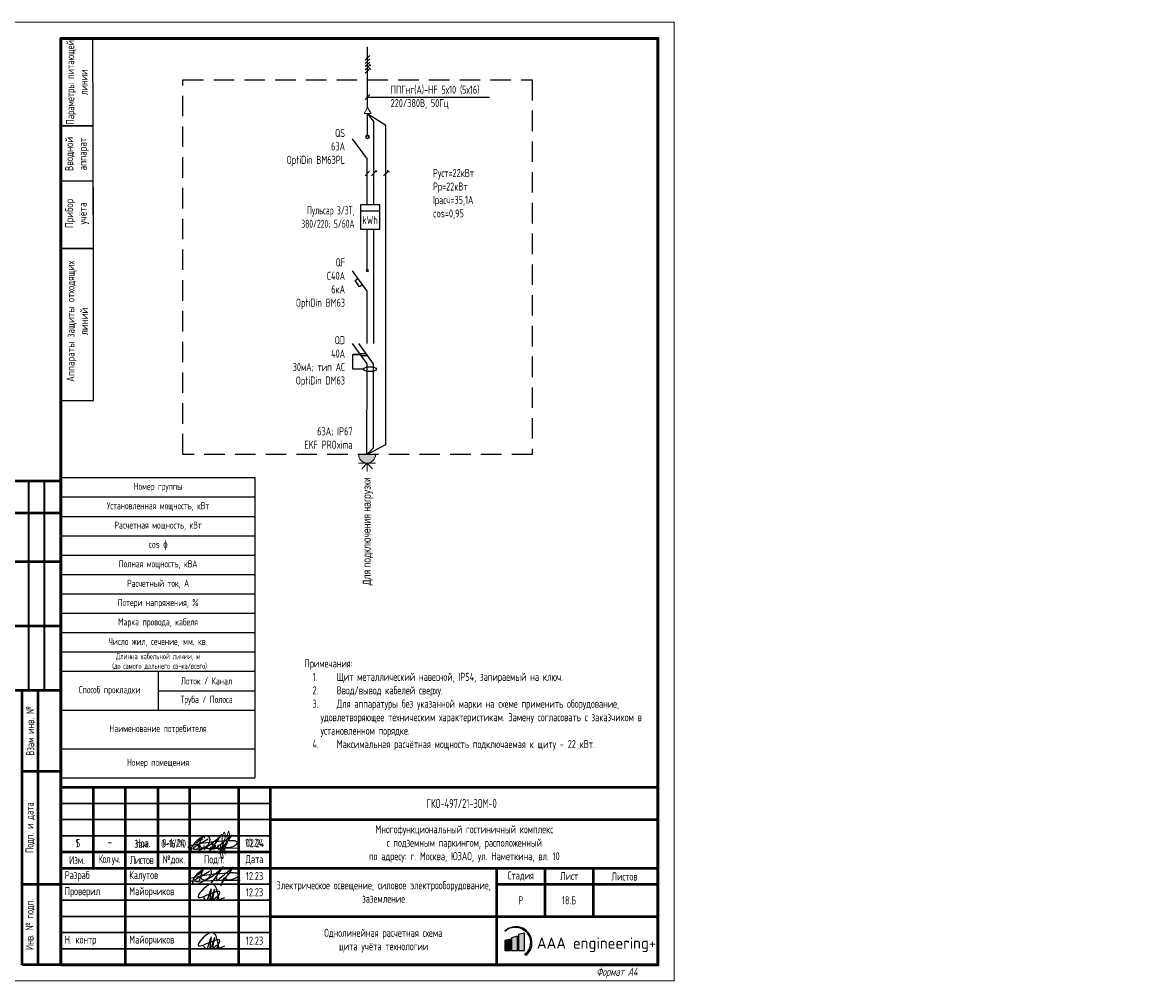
# Model space of a CAD drawing. Header units: millimetres. Extents: x -101899 to 582947, y -77476 to 345289.
# Tile 85 of 100: x 270945 to 305502, y -44328 to -14544. Entities that reach past the tile are written whole.
import ezdxf
from ezdxf import colors
from ezdxf.entities.mleader import LeaderData, LeaderLine
from ezdxf.math import Vec2, Vec3

# ---------------------------------------------------------------- set-up
doc = ezdxf.new("R2010")
doc.units = ezdxf.units.MM
doc.linetypes.add('штриховая2', pattern=[9.525, 6.35, -3.175])
for name, color, linetype, lineweight in [('$_ЭОМ_Текст', 7, 'Continuous', 9), ('_ЭОМ_Текст', 7, 'Continuous', 20), ('ДЕВИ', 7, 'Continuous', 0), ('текст', 7, 'Continuous', 20), ('ФОРМАТ', 7, 'Continuous', 18), ('ЭО', 1, 'Continuous', 20)]:
    doc.layers.add(name, color=color, linetype=linetype, lineweight=lineweight)
doc.layers.add('A-____-NOTE-TEXT', color=5, linetype='Continuous', lineweight=5, true_color=0x0000ff)
doc.layers.add('pecat', color=7, linetype='Continuous')
doc.styles.add('$_Electrical_gost', font='cs_gost2304.shx', dxfattribs={"width": 0.8})
doc.styles.add('1-125', font='Fokad_u.shx', dxfattribs={"width": 0.8, "height": 250})
doc.styles.add('Electrical_gost', font='cs_gost2304.shx', dxfattribs={"height": 250})
doc.styles.add('ДЕВИ', font='CS_Gost2304.shx', dxfattribs={"width": 0.8})
doc.styles.add('ЕСКД', font='cs_gost2304.shx', dxfattribs={"oblique": 15, "height": 2.5})
doc.styles.add('ЭН', font='GOST_Common.ttf')

# ---------------------------------------------------------------- blocks, each defined once
blk = doc.blocks.new('А.Майорчиков')
at = {"layer": 'pecat', "color": 0, "linetype": 'ByBlock', "lineweight": -2}
for points in [[(9.15, 0.19), (6.53, 5.2), (2.48, 0.9), (9.34, 2.54), (8.41, 0.28), (10.98, 0.93)], [(4.13, 0.87), (4.88, 0.03), (6.46, 3.37), (6.66, 3.84)], [(7.72, 3.61), (6.35, 0.21), (6.57, 3.01), (6.66, 3.84)], [(7.72, 3.61), (7.56, 0.35), (8.6, 1.07), (9.07, 0.08), (9.15, 0.19)]]:
    blk.add_spline(points, degree=3, dxfattribs=at)
blk = doc.blocks.new('Штамп 3')
at = {"true_color": 0x504d51}
h = blk.add_hatch(color=251, dxfattribs=at)
h.dxf.hatch_style = 1
h.paths.add_polyline_path([(137.54, 10.47, -1.033512), (143.66, 3.22), (144.25, 3.04, 1.014927)])
h = blk.add_hatch(color=251, dxfattribs=at)
h.dxf.hatch_style = 1
h.paths.add_polyline_path([(139.35, 8.01), (137.5, 7.53), (137.5, 4.41), (139.35, 4.41)])
at = {"true_color": 0x4b2401}
h = blk.add_hatch(color=38, dxfattribs=at)
h.dxf.hatch_style = 1
h.paths.add_polyline_path([(141.51, 8.85), (139.66, 8.38), (139.66, 4.41), (141.51, 4.41)])
at = {"true_color": 0x139b48}
h = blk.add_hatch(color=114, dxfattribs=at)
h.dxf.hatch_style = 1
h.paths.add_polyline_path([(143.68, 9.85), (141.83, 9.38), (141.83, 4.41), (143.68, 4.41)])
at = {"linetype": 'ByBlock', "lineweight": 25}
blk.add_line((135, 0), (135, 0), dxfattribs=at)
at = {"color": 5, "ltscale": 100}
for points in [[(43.28, 27.38, 0.103904), (43.61, 26.69, 0.235071), (44.38, 26.28, 0.161521), (45.57, 26.81, 0.128808), (46.54, 27.99, 0.085182), (46.66, 28.82, 0.175378), (46.38, 29.61, 0.191596), (45.16, 29.94, 0.119018), (43.97, 29.48, 0.027118), (42.7, 28.54, 0.092445), (41.23, 26.84, 0.062634), (40.74, 25.89, 0.335684), (40.97, 25.21, 0.174698), (42.44, 25.15), (44.15, 25.89, 0.034647), (46.69, 27.31), (47.64, 28), (48.92, 29.08), (50.31, 30.49), (47.42, 26.46), (46.54, 25.39), (48.03, 27.11, -0.763325), (48.26, 27.01, -0.065177), (48.21, 26.72), (48.01, 26.02, 0.052351), (49.3, 26.83), (50.32, 27.69, 0.026697), (51.22, 28.47), (52.49, 29.48), (53.41, 30.32), (52.14, 28.45), (50.92, 26.96), (50.06, 25.73), (49.59, 24.51), (50.42, 26.7, -0.553862), (51.03, 26.84, 0.092612), (51.49, 26.49, 0.087518), (52.39, 26.36, 0.069253), (53.77, 26.75), (54.45, 27.11, 0.092964), (55.08, 27.61, 0.484334), (54.76, 28.29, 0.050486), (53.71, 28.47, 0.039715), (52.14, 28.45), (49.26, 28.25), (47.98, 28.16), (43.93, 27.58), (40.97, 26.99), (40.04, 26.73, 0.32462), (39.87, 26.35, 0.275801), (40.35, 26.05), (42.4, 25.92), (46.49, 26.17), (48.37, 26.19), (50.82, 26.22), (52.6, 26.25), (55.53, 26.2)], [(41.88, 27.72, 0.186939), (44.01, 29.4, 0.016559), (42.83, 26.04, -0.458633), (41.69, 25.89, -0.463695), (41.8, 26.56), (43.59, 27.58), (46.05, 29.06)]]:
    blk.add_lwpolyline(points, format="xyb", dxfattribs=at)
at = {"color": 251, "true_color": 0x504d51}
blk.add_lwpolyline([(137.54, 10.47, -1.033512), (143.66, 3.22), (144.25, 3.04, 1.014927), (137.54, 10.47)], format="xyb", dxfattribs=at)
blk.add_lwpolyline([(137.5, 4.41), (139.35, 4.41), (139.35, 8.01), (137.5, 7.53)], close=True, dxfattribs=at)
at = {"color": 38, "true_color": 0x4b2401}
blk.add_lwpolyline([(139.66, 4.41), (141.51, 4.41), (141.51, 8.85), (139.66, 8.38)], close=True, dxfattribs=at)
at = {"color": 114, "true_color": 0x139b48}
blk.add_lwpolyline([(141.83, 4.41), (143.68, 4.41), (143.68, 9.85), (141.83, 9.38)], close=True, dxfattribs=at)
at = {"layer": 'A-____-NOTE-TEXT'}
for points, knots in [([(48.75, 37.09), (48.7, 37.05), (48.57, 36.95), (48.63, 36.52), (48.59, 36.03), (49.14, 35.51), (49.57, 35.95), (49.51, 36.46), (49.47, 37.89), (49.46, 36.19), (49.63, 35.67), (49.68, 35.38), (49.27, 35.28), (50.23, 36.8), (50.37, 37.75), (50.97, 39.29), (50.92, 41.89), (49.94, 39.75), (50.01, 38.17), (49.88, 35.84), (50.17, 34.09), (50.27, 33.12), (49.99, 32.66), (49.36, 34.06), (49.38, 34.61), (49.34, 35.4), (50.05, 35.34), (50.78, 36.08), (51.39, 37.28), (51.82, 38.53), (52.18, 39.71), (52.33, 40.51), (51.91, 41.77), (51.4, 38.97), (51.25, 37.73), (50.74, 35.55), (50.86, 34.63), (50.91, 34.28)], [0, 0, 0, 0, 0.171393, 0.462094, 1.155737, 1.720369, 2.134476, 2.581555, 3.413728, 4.727463, 4.955197, 5.268252, 5.386123, 5.974734, 8.275816, 9.709852, 11.379458, 12.738559, 14.08585, 16.758326, 19.400492, 19.4584, 19.701898, 20.658885, 22.005926, 22.211787, 22.746414, 23.520346, 25.302356, 26.708962, 27.532365, 28.93512, 29.430518, 30.452004, 33.845551, 35.598043, 36.6598, 36.6598, 36.6598, 36.6598]), ([(44.53, 39.28), (44.49, 39.43), (44.4, 39.78), (44.11, 39.68), (43.84, 39.45), (43.63, 39.23), (43.58, 38.99), (43.67, 38.54), (43.83, 38.88), (43.61, 39.2), (43.45, 39.01), (43.3, 38.55), (43.18, 38.23), (43.08, 37.93), (43.03, 37.52), (42.98, 37.09), (42.91, 36.62), (42.96, 36.22), (43.17, 35.89), (43.48, 35.7), (43.74, 35.95), (43.88, 36.08)], [0, 0, 0, 0, 0.00156145, 0.00237391, 0.00318637, 0.00426225, 0.00533812, 0.00576408, 0.00720477, 0.00786618, 0.00889718, 0.00992817, 0.01103358, 0.01213898, 0.01353242, 0.01492586, 0.01652142, 0.01811698, 0.01894265, 0.01976832, 0.02164005, 0.02164005, 0.02164005, 0.02164005]), ([(44.33, 37.12), (44.34, 36.99), (44.39, 36.61), (44.46, 36.08), (44.5, 35.72), (44.52, 35.51), (44.45, 35.73), (44.39, 36.07), (44.41, 36.29), (44.58, 36.24), (44.82, 36.11), (45.03, 36.08), (45.22, 36.26), (45.35, 36.56), (45.44, 36.91), (45.38, 36.75), (45.33, 36.42), (45.33, 36.24), (45.46, 36.06), (45.66, 35.94), (45.87, 35.9), (46.09, 35.95), (46.27, 36.07), (46.39, 36.24), (46.45, 36.44), (46.49, 36.8), (46.47, 36.56), (46.49, 36.24), (46.53, 36.04), (46.62, 35.87), (46.81, 35.79), (47.06, 35.82), (47.27, 35.92), (47.4, 36.07), (47.48, 36.24), (47.53, 36.42), (47.56, 36.6), (47.58, 36.79), (47.57, 36.99), (47.51, 37.17), (47.4, 37.33), (47.22, 37.47), (47, 37.39), (46.85, 37.11), (46.88, 36.89), (46.89, 36.76)], [0, 0, 0, 0, 0.00129405, 0.00258809, 0.00323512, 0.00420565, 0.00547717, 0.00607914, 0.0066811, 0.00758406, 0.00823518, 0.00880474, 0.0093743, 0.01024675, 0.01089139, 0.01218066, 0.01264098, 0.01336454, 0.01415422, 0.01479727, 0.01544031, 0.01613694, 0.01683356, 0.01735602, 0.01787849, 0.01835135, 0.01966146, 0.0200997, 0.02060927, 0.02137362, 0.02213797, 0.02294275, 0.02354633, 0.0242984, 0.02484929, 0.02540017, 0.02595105, 0.02656826, 0.02718548, 0.0278027, 0.02841992, 0.02901094, 0.02976194, 0.0305756, 0.03182741, 0.03182741, 0.03182741, 0.03182741])]:
    blk.add_open_spline(points, degree=3, knots=knots, dxfattribs=at)
at = {"layer": 'ФОРМАТ', "lineweight": 50}
for p, q in [((10, 55), (10, 30)), ((20, 0), (20, 55)), ((30, 55), (30, 30)), ((40, 0), (40, 55)), ((55, 55), (55, 0)), ((65, 0), (65, 55)), ((65, 45), (185, 45)), ((0, 35), (65, 35)), ((0, 30), (185, 30)), ((135, 30), (135, 0)), ((150, 15), (150, 30)), ((164.88, 30), (164.88, 15)), ((135, 25), (185, 25)), ((65, 15), (185, 15))]:
    blk.add_line(p, q, dxfattribs=at)
at = {"layer": 'ФОРМАТ', "lineweight": 30}
for p, q in [((0, 50), (65, 50)), ((0, 45), (65, 45)), ((0, 40), (65, 40)), ((0, 25), (65, 25)), ((0, 20), (65, 20)), ((0, 15), (65, 15)), ((0, 10), (65, 10)), ((0, 5), (65, 5))]:
    blk.add_line(p, q, dxfattribs=at)
at = {"layer": 'ФОРМАТ', "lineweight": 15}
blk.add_line((150, 30), (135, 30), dxfattribs=at)
at = {"layer": 'ФОРМАТ', "lineweight": 50}
blk.add_lwpolyline([(185, 0), (0, 0), (0, 55), (185, 55)], close=True, dxfattribs=at)
at = {"color": 5, "ltscale": 100, "xscale": 0.96, "yscale": 0.96, "zscale": 0.96}
for p in [(40.23, 20), (40.23, 5)]:
    blk.add_blockref('А.Майорчиков', p, dxfattribs=at)
at = {"insert": (147.49, 8.5), "char_height": 3.5, "attachment_point": 1, "style": 'ЭН'}
blk.add_mtext('AAA engineering+', dxfattribs=at)
at = {"layer": 'текст', "char_height": 2.5, "style": '$_Electrical_gost'}
for s, insert, width, attachment_point in [('{\\H1.125x;ГКО-497/21-ЭОМ-0}', (113.3, 50), 34.3745, 4), ('Многофункциональный гостиничный комплекс\\Pс подземным паркингом, расположенный\\Pпо адресу: г. Москва, ЮЗАО, ул. Наметкина, вл. 10', (125, 37.5), 109.4637, 5), ('Зам.', (22.74, 37.41), 5.9535, 4), ('{\\W0.7;0-16/10}', (31.1, 37.51), 7.9811, 4), ('-', (14.48, 39.38), 2.8011, 1), ('Изм.', (5, 32.5), 10, 5), ('{\\T0.9;Кол.уч.}', (15, 32.5), 10, 5), ('{\\T0.9;Листов}', (25, 32.5), 10, 5), ('№док.', (35, 32.5), 10, 5), ('Подп.', (47.5, 32.5), 15, 5), ('Дата', (60, 32.5), 10, 5), (' Разраб', (0, 27.5), 20, 4), (' Калутов', (20, 27.5), 20, 4), ('{\\W0.9;12.23}', (60, 27.5), 10, 5), ('Стадия', (142.5, 27.5), 15, 5), ('Лист', (157.5, 27.5), 15, 5), ('Листов', (174.63, 27.37), 20, 5), ('Электрическое освещение, силовое электрооборудование,\\Pзаземление', (100, 22.58), 70, 5), (' Проверил', (0, 22.5), 20, 4), (' Майорчиков', (20, 22.5), 20, 4), ('{\\W0.9;12.23}', (60, 22.5), 10, 5), ('Р', (142.5, 20), 15, 5), (' Н. контр', (0, 7.5), 20, 4), (' Майорчиков', (20, 7.5), 20, 4), ('{\\W0.9;12.23}', (60, 7.5), 10, 5)]:
    blk.add_mtext(s, dxfattribs=dict(at, insert=insert, width=width, attachment_point=attachment_point))
at = {"layer": 'текст', "char_height": 2.5, "attachment_point": 1, "style": '$_Electrical_gost'}
for s, width, insert in [('\\pxsm1.5;5', 2.5, (4.66, 38.96)), ('\\pxsm1.5;10.24', 5.8481, (57.1, 39.14))]:
    blk.add_mtext_dynamic_manual_height_columns(s, width=width, gutter_width=1000, heights=[0], dxfattribs=dict(at, insert=insert))
blk = doc.blocks.new('*T464')
at = {"color": 0, "linetype": 'ByBlock', "lineweight": -2, "transparency": 16777216}
for p, q in [((0, 0), (6000, 0)), ((0, 0), (0, -9300)), ((6000, 0), (6000, -9300)), ((0, -600), (6000, -600)), ((0, -1200), (6000, -1200)), ((0, -1800), (6000, -1800)), ((0, -2400), (6000, -2400)), ((0, -3000), (6000, -3000)), ((0, -3600), (6000, -3600)), ((0, -4200), (6000, -4200)), ((0, -4800), (6000, -4800)), ((0, -5400), (6000, -5400)), ((0, -6000), (6000, -6000)), ((3000, -6000), (3000, -7200)), ((3000, -6600), (6000, -6600)), ((0, -7200), (6000, -7200)), ((0, -8400), (6000, -8400)), ((0, -9300), (6000, -9300))]:
    blk.add_line(p, q, dxfattribs=at)
at = {"color": 0, "transparency": 16777216, "attachment_point": 5, "style": '$_Electrical_gost'}
for s, insert, char_height, width in [('Номер группы', (3000, -300), 220, 6000), ('Установленная мощность, кВт', (3000, -900), 220, 5900), ('Расчетная мощность, кВт', (3000, -1500), 220, 5900), ('cos {\\fISOCPEUR|b0|i0|c204|p34;ɸ}', (3000, -2100), 220, 5900), ('Полная мощность, кВА', (3000, -2700), 220, 5900), ('Расчетный ток, А', (3000, -3300), 220, 5900), ('Потери напряжения, %', (3000, -3900), 220, 5900), ('Марка провода, кабеля', (3000, -4500), 220, 5900), ('Число жил, сечение, мм. кв.', (3000, -5100), 220, 5900), ('Длинна кабельной линии, м\\P (до самого дальнего св-ка/всего)', (3000, -5700), 180, 5900), ('Лоток / Канал', (4500, -6300), 220, 2900), ('Способ прокладки', (1500, -6600), 220, 2900), ('Труба / Полоса', (4500, -6900), 220, 2900), ('Наименование потребителя', (3000, -7800), 220, 5900), ('Номер помещения', (3000, -8850), 220, 5900)]:
    blk.add_mtext(s, dxfattribs=dict(at, insert=insert, char_height=char_height, width=width))
blk = doc.blocks.new('*U352')
at = {"layer": 'ФОРМАТ', "lineweight": 50}
for p, q in [((5, 155), (5, 90)), ((5, 145), (20, 145)), ((5, 130), (20, 130)), ((5, 110), (20, 110)), ((8, 65), (8, 90)), ((13, 5), (13, 90)), ((8, 30), (8, 65)), ((8, 65), (20, 65)), ((8, 5), (8, 30)), ((8, 30), (20, 30)), ((20, 5), (8, 5))]:
    blk.add_line(p, q, dxfattribs=at)
at = {"layer": 'ФОРМАТ', "lineweight": 35}
for p, q in [((10, 155), (10, 90)), ((14.84, 155), (14.84, 90)), ((8, 90), (20, 90)), ((8, 90), (20, 90))]:
    blk.add_line(p, q, dxfattribs=at)
at = {"layer": 'ФОРМАТ'}
blk.add_lwpolyline([(0, 297), (210, 297), (210, 0), (0, 0)], close=True, dxfattribs=at)
at = {"layer": 'ФОРМАТ', "lineweight": 53}
blk.add_lwpolyline([(20, 5), (205, 5), (205, 292), (20, 292)], close=True, dxfattribs=at)
at = {"layer": 'ФОРМАТ', "lineweight": 50}
blk.add_lwpolyline([(20, 90), (0, 90), (0, 155), (20, 155)], dxfattribs=at)
at = {"layer": 'ФОРМАТ', "lineweight": 15, "char_height": 2.5, "rotation": 90, "style": '$_Electrical_gost'}
for s, insert, width, attachment_point in [('\\pxl1,t1;Согласовано', (2.5, 90), 65, 4), ('Взам инв. №', (10.5, 77.5), 25, 5), ('Подп. и дата', (10.5, 47.5), 35, 5), ('Инв. № подп.', (10.5, 17.5), 25, 5)]:
    blk.add_mtext(s, dxfattribs=dict(at, insert=insert, width=width, attachment_point=attachment_point))
at = {"layer": 'ФОРМАТ', "lineweight": 15, "insert": (180.87, 2.5), "char_height": 2.5, "width": 24.296, "attachment_point": 4, "style": '$_Electrical_gost'}
blk.add_mtext('\\pi5;{\\Q15;Формат А4}', dxfattribs=at)
blk = doc.blocks.new('*U15')
h = blk.add_hatch(color=256)
h.dxf.hatch_style = 1
h.paths.add_polyline_path([(0.86, -0.29, 1), (0.56, -0.29, 1)])
for p, q in [((0, -3.75), (0, 3.75)), ((0.71, 2.71), (-0.71, 1.29)), ((0.71, 1.71), (-0.71, 0.29)), ((0.71, 0.71), (-0.71, -0.71)), ((0.71, -0.29), (-0.71, -1.71)), ((0.71, -1.29), (-0.71, -2.71)), ((0.99, -1.58), (0.42, -1.01))]:
    blk.add_line(p, q)
blk.add_circle((0.71, -0.29), 0.15)

msp = doc.modelspace()

# ---------------------------------------------------------------- hatches: boundary and pattern name
h = msp.add_hatch(color=256)
h.dxf.hatch_style = 1
h.paths.add_polyline_path([(281918.1, -19157.8, 1), (281888.1, -19157.8, 1)])
h = msp.add_hatch(color=256)
h.dxf.hatch_style = 1
h.paths.add_polyline_path([(281918.1, -19157.8, 1), (281888.1, -19157.8, 1)])
h = msp.add_hatch(color=256)
h.dxf.hatch_style = 1
h.paths.add_polyline_path([(281361.4, -27933.2, 1), (281892, -27933.2)])

# ---------------------------------------------------------------- linework, layer by layer
for p, q in [((281565.8, -16933.7), (281714.3, -16785.2)), ((281640.1, -16859.5), (285423.5, -16859.4)), ((281832.4, -17619), (281640.2, -17372.7)), ((281640.2, -17372.7), (282210, -17725.8)), ((281635.5, -18782), (281180.2, -18153.4)), ((281590.2, -18052.2), (281690.2, -18052.2)), ((281634.3, -20198.4), (281634.3, -18780.4)), ((281761.6, -19299.2), (281903.1, -19157.8)), ((282139.3, -19302.8), (282280.7, -19161.4)), ((282309, -19189.7), (282252.4, -19133.1)), ((281418.3, -20387.4), (282018.3, -20387.4)), ((281832.4, -24491.3), (281832.4, -20957.6)), ((281595.2, -22275.3), (281665.9, -22204.6)), ((281595.2, -22204.6), (281665.9, -22275.3)), ((281420.9, -24835.8), (281188.1, -24835.8))]:
    msp.add_line(p, q)
at = {"lineweight": 18}
for p, q in [((281361.4, -28198.5), (281892, -28198.5)), ((281626.7, -28463.8), (281626.7, -28198.5))]:
    msp.add_line(p, q, dxfattribs=at)
for points in [[(273133.6, -15051.2), (272133.6, -15051.2), (272139.6, -17751.2), (273139.6, -17751.2)], [(273139.6, -17751.2), (272139.6, -17751.2), (272145.7, -21551.3), (273145.7, -21551.3)], [(273142.4, -19470.2), (272142.4, -19470.2), (272148.5, -21551.3), (273148.5, -21551.3)], [(282018.3, -20198.4), (281418.3, -20198.4), (281418.3, -20957.6), (282018.3, -20957.6)], [(273145.7, -21551.3), (272145.7, -21551.3), (272145.7, -26265.4), (273145.7, -26265.4)]]:
    msp.add_lwpolyline(points, close=True)
for points in [[(281640.2, -17185.2), (281640.2, -15305.9)], [(281640.2, -18052.2), (281640.2, -17372.9)], [(281832.4, -20198.4), (281832.4, -17618.9)], [(282210, -27622.9), (282210, -17725.8)], [(281563.6, -19299.2), (281705.1, -19157.8)], [(281630.6, -21144.2), (281630.6, -20957.6)], [(281630.6, -22240), (281630.6, -21144.2)], [(281630.6, -24491.9), (281630.6, -22868.6), (281175.3, -22240)], [(281488.3, -22672.2), (281395.5, -22738.5), (281254.6, -22541.2), (281345.6, -22475.2)], [(281623.1, -27932.1), (281630.6, -25125.3), (281175.3, -24496.6)], [(281822.4, -27722.1), (281822.4, -25125.3), (281367.1, -24496.6)], [(281518.9, -25289.3), (281188.1, -25289.3), (281188.1, -24835.8), (281420.9, -24835.8)], [(281395.7, -24801), (281587.5, -24801)], [(281440.9, -24863.3), (281632.6, -24863.3)], [(281822.4, -27722.1), (281623.1, -27932.1), (282210, -27622.9)], [(281626.7, -28198.5), (281460.9, -28377.7)], [(281626.7, -28198.5), (281792.5, -28377.7)]]:
    msp.add_lwpolyline(points)
at = {"linetype": 'штриховая2', "ltscale": 100}
msp.add_lwpolyline([(275923.1, -16328.8), (286742.2, -16328.8), (286742.2, -27932.1), (275923.1, -27932.1)], close=True, dxfattribs=at)
at = {"color": 5, "ltscale": 100}
for points in [[(276423.3, -40009.7, 0.103904), (276456.5, -40078.5, 0.2350713), (276533.8, -40119, 0.1615215), (276652.7, -40066.6, 0.1288083), (276749.3, -39948.8, 0.0851825), (276761.9, -39865.7, 0.1753776), (276733.7, -39786.5, 0.1915956), (276611.9, -39753.4, 0.1190184), (276492.3, -39799.6, 0.0271183), (276366, -39893, 0.0924447), (276218.6, -40063.6, 0.0626343), (276170.2, -40158.3, 0.3356843), (276193.1, -40226.2, 0.1746984), (276339.9, -40232.9), (276511.1, -40158.5, 0.0346471), (276764.8, -40016.7), (276860, -39947.3), (276987.5, -39839), (277127, -39698.1), (276837.7, -40101.9), (276749.4, -40208), (276898.2, -40036.4, -0.7633251), (276921.8, -40046.3, -0.0651771), (276916.5, -40075.7), (276896.7, -40145.6, 0.052351), (277025.8, -40064.1), (277127.9, -39978.8, 0.0266965), (277218.1, -39900.1), (277344.8, -39799.1), (277437.1, -39715.1), (277310.2, -39902.5), (277187.3, -40051.9), (277102, -40174.1), (277055.2, -40296.3), (277138.2, -40077.7, -0.5538621), (277198.5, -40063.1, 0.0926124), (277244.3, -40098.2, 0.0875177), (277334.4, -40111.1, 0.0692528), (277473.2, -40072.9), (277541, -40036.9, 0.092964), (277603.9, -39986.9, 0.4843344), (277572.1, -39918.5, 0.0504862), (277466.9, -39900.4, 0.0397149), (277310.2, -39902.5), (277022, -39922.4), (276893.5, -39931.5), (276488.8, -39989.4), (276193, -40048.4), (276099.8, -40074.8, 0.3246198), (276083.1, -40112.4, 0.2758008), (276130.3, -40142.9), (276335.3, -40155.1), (276744.5, -40130.9), (276932.8, -40128.4), (277177.6, -40125.2), (277355.7, -40122.8), (277649.1, -40127.8)], [(276283.5, -39975.1, 0.1869387), (276496.5, -39807.6, 0.0165586), (276379.1, -40143.8, -0.4586332), (276264.6, -40158.8, -0.4636946), (276275.9, -40091.5), (276454.5, -39989.8), (276701, -39841.9)]]:
    msp.add_lwpolyline(points, format="xyb", dxfattribs=at)
for centre, radius in [((281640.2, -18102.2), 50), ((281903.1, -19157.8), 15), ((281903.1, -19157.8), 15)]:
    msp.add_circle(centre, radius)
at = {"lineweight": 18}
msp.add_arc((281626.7, -27933.2), 265.3, 180, 0, dxfattribs=at)
msp.add_ellipse((281716.8, -25289.3), major_axis=(197.9, 0), ratio=0.377982)
at = {"layer": 'ЭО', "color": 7, "lineweight": 20}
for p, q in [((281531.8, -17372.9), (281640.2, -17185.1)), ((281640.2, -17185.1), (281748.6, -17372.9)), ((281748.6, -17372.9), (281531.8, -17372.9))]:
    msp.add_line(p, q, dxfattribs=at)

# ---------------------------------------------------------------- block references
at = {"xscale": 100, "yscale": 100, "zscale": 100}
for name, p in [('*U352', (270139.6, -44244.3)), ('*U15', (281640.2, -15845.8)), ('Штамп 3', (272139.6, -43744.3))]:
    msp.add_blockref(name, p, dxfattribs=at)
msp.add_blockref('*T464', (272151.8, -28649.9))

# ---------------------------------------------------------------- texts
at = {"layer": '$_ЭОМ_Текст', "insert": (281652.9, -28638.6), "char_height": 250, "width": 3407.092, "attachment_point": 6, "rotation": 90, "style": '1-125'}
msp.add_mtext('Для подключения нагрузки ', dxfattribs=at)
at = {"char_height": 250, "attachment_point": 5, "rotation": 90, "style": 'Electrical_gost'}
for s, insert, width in [('{\\W0.9;Параметры питающей линии}', (272636.6, -16401.2), 2700.037), ('Вводной \\Pаппарат', (272639.6, -18624.8), 1517.705), ('Прибор\\Pучёта', (272639.6, -20466.5), 1517.705), ('Аппараты защиты отходящих линий', (272645.7, -23809.9), 4000)]:
    msp.add_mtext(s, dxfattribs=dict(at, insert=insert, width=width))
at = {"layer": '_ЭОМ_Текст', "lineweight": 30, "char_height": 250, "attachment_point": 5, "style": '$_Electrical_gost'}
for s, insert, width in [('-', (273664.5, -39938.3), 575.064), ('Нов.', (274684.5, -39970.3), 575.064), ('{\\W0.7;0-1/24}', (275631.5, -39970.3), 914.499)]:
    msp.add_mtext(s, dxfattribs=dict(at, insert=insert, width=width))
at = {"layer": 'текст', "char_height": 250}
for s, insert, width, attachment_point, style in [('ППГнг(А)-HF 5х10 (5х16)\\P220/380В, 50Гц', (282356.9, -16872.6), 3141.031, 4, '$_Electrical_gost'), ('QS\\P63А\\POptiDin BM63РL', (280943.7, -18426.4), 1956.299, 6, '$_Electrical_gost'), ('Руст=22кВт\\PРр=22кВт\\PIрасч=35,1А\\Pcos=0,95', (283667.8, -19868.6), 1692.344, 4, '$_Electrical_gost'), ('{\\W0.7;Пульсар 3/3Т, \\P380/220; 5/60А}', (281235, -20586.5), 1833.312, 6, '$_Electrical_gost'), ('QF\\PC40А\\P6кА\\POptiDin ВМ63', (280943.7, -22643.5), 1891.287, 6, '$_Electrical_gost'), ('QD\\P40А\\P30мА; тип АС\\POptiDin DМ63', (280943.7, -25053.9), 1753.57, 6, '$_Electrical_gost'), ('63А; IP67\\PEKF PROxima', (281176.3, -27422.4), 1629.112, 6, '$_Electrical_gost'), ('Примечания:\\P\\pxi-1,l2,t4;1.^IЩит металлический навесной, IP54, запираемый на ключ.\\P2.^IВвод/вывод кабелей сверху.\\P3.^IДля аппаратуры без указанной марки на схеме применить оборудование, удовлетворяющее техническим характеристикам. Замену согласовать с заказчиком в установленном порядке.\\P4.^IМаксимальная расчётная мощность подключаемая к щиту - 22 кВт.', (279686.2, -35689.5), 10231.45, 4, '$_Electrical_gost'), ('18.Б', (287883.4, -41744.3), 1487.511, 5, '$_Electrical_gost'), ('\\A1;{\\Q0;\\W0.8;Однолинейная расчетная схема\\Pщита учёта технологии}', (282128.1, -42994.3), 6693.487, 5, 'ЕСКД')]:
    msp.add_mtext(s, dxfattribs=dict(at, insert=insert, width=width, attachment_point=attachment_point, style=style))
at = {"layer": 'текст', "insert": (281718.3, -20672.5), "char_height": 250, "attachment_point": 5, "style": '$_Electrical_gost'}
msp.add_mtext('{\\W0.8;kWh}', dxfattribs=at)
at = {"layer": 'текст', "char_height": 250, "attachment_point": 1, "style": '$_Electrical_gost'}
for s, width, heights, insert in [('\\pxsm1.5;1', 250, [0], (272594, -39848.6)), ('\\pxsm1.5;02.24', 684.263, [70], (277866.7, -39848.6))]:
    msp.add_mtext_dynamic_manual_height_columns(s, width=width, gutter_width=1000, heights=heights, dxfattribs=dict(at, insert=insert))

# ---------------------------------------------------------------- leaders
at = {"layer": 'ДЕВИ'}
ml = msp.add_multileader_mtext('Standard', dxfattribs=at)
ml.set_content('6', color=256, style='ДЕВИ')
ml.set_leader_properties()
ml.build(insert=Vec2(0, 0))
ml.multileader.update_dxf_attribs({"text_left_attachment_type": 5, "text_right_attachment_type": 7, "dogleg_length": 1, "arrow_head_size": 127.5})
ctx = ml.context
ctx.base_point, ctx.char_height, ctx.arrow_head_size, ctx.landing_gap_size, ctx.plane_origin = Vec3(260028.9, -28176.5), 320, 127.5, 160, Vec3(253461.6, -26165.6)
ctx.left_attachment, ctx.right_attachment = 5, 7
notes = []
notes.append((ctx, [(0, (1, 1, 0), (259948.9, -28176.5), (1, 0), 80, [(0, [(258799.4, -26809.6)], 0, [])])]))
ctx.mtext.insert, ctx.mtext.width, ctx.mtext.defined_height, ctx.mtext.flow_direction = Vec3(260188.9, -27773.9), 253737.118, 38280.5, 5
ml = msp.add_multileader_mtext('Standard', dxfattribs=at)
ml.set_content('5', color=256, style='ДЕВИ')
ml.set_leader_properties()
ml.build(insert=Vec2(0, 0))
ml.multileader.update_dxf_attribs({"text_left_attachment_type": 7, "text_right_attachment_type": 5, "dogleg_length": 1, "arrow_head_size": 127.5})
ctx = ml.context
ctx.base_point, ctx.char_height, ctx.arrow_head_size, ctx.landing_gap_size, ctx.plane_origin = Vec3(254204.3, -27693.1), 320, 127.5, 160, Vec3(251463, -27111.9)
ctx.left_attachment, ctx.right_attachment = 7, 5
notes.append((ctx, [(0, (1, 1, 0), (254730.1, -27743.9), (-1, 0), 80, [(0, [(255307.6, -28618)], 0, [])])]))
ctx.mtext.insert, ctx.mtext.width, ctx.mtext.defined_height, ctx.mtext.flow_direction = Vec3(254364.3, -27359.9), 253737.118, 38280.5, 5
for ctx, leaders in notes:
    for number, flags, end, landing, length, lines in leaders:
        leader = LeaderData()
        leader.index, (leader.has_last_leader_line, leader.has_dogleg_vector, leader.attachment_direction) = number, flags
        leader.last_leader_point, leader.dogleg_vector, leader.dogleg_length = Vec3(end), Vec3(landing), length
        for number, points, colour, breaks in lines:
            line = LeaderLine()
            line.index, line.vertices, line.color, line.breaks = number, Vec3.list(points), colors.encode_raw_color(colour), breaks
            leader.lines.append(line)
        ctx.leaders.append(leader)

doc.saveas('drawing.dxf')
